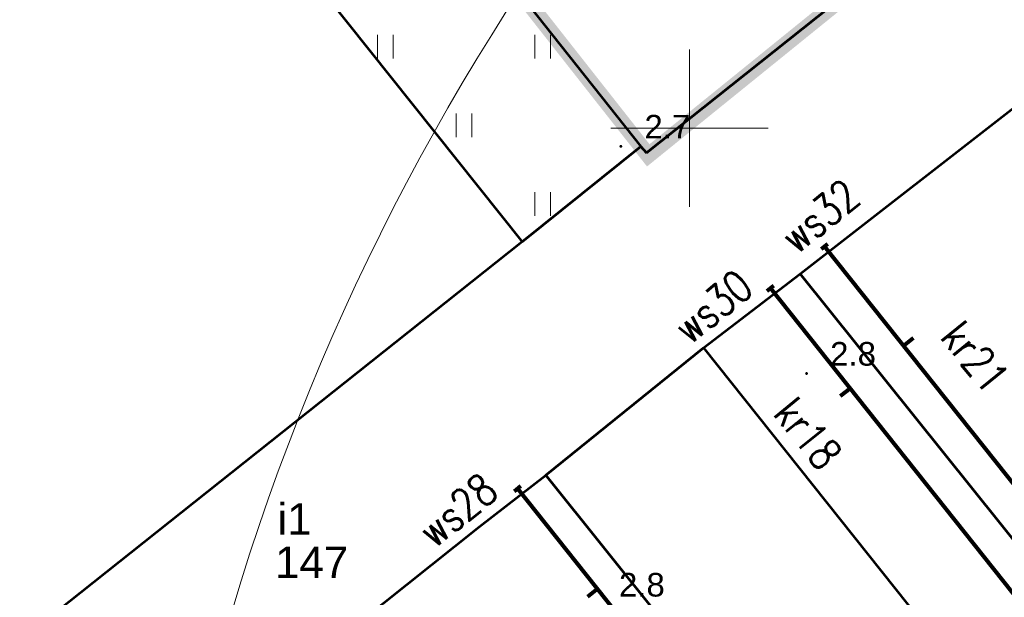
# Model space of a CAD drawing. Extents: x 5474185 to 5474933, y 5916077 to 5916824.
# Tile 215 of 256: x 5474579 to 5474610, y 5916385 to 5916403. Entities that reach past the tile are written whole.
import ezdxf
from ezdxf.enums import TextEntityAlignment as Align

# ---------------------------------------------------------------- set-up
doc = ezdxf.new("R2010")
doc.units = 0
doc.linetypes.add('PRZER2-1', pattern=[1.5, 1, -0.5])
for name, color, linetype, lineweight in [('GESBZO', 253, 'CONTINUOUS', 50), ('GESBZO_O', 253, 'CONTINUOUS', 50), ('GSPWPN', 253, 'CONTINUOUS', 13), ('GSPWPN_O', 253, 'CONTINUOUS', 13), ('GSSUTR', 254, 'CONTINUOUS', 18), ('IS HP zasięg', 251, 'CONTINUOUS', 20), ('IS opis', 7, 'CONTINUOUS', 20), ('Ramka sekcyjna', 253, 'CONTINUOUS', 18)]:
    doc.layers.add(name, color=color, linetype=linetype, lineweight=lineweight)
doc.layers.add('I-SCIANA', color=12, linetype='CONTINUOUS')
doc.layers.add('is SZKLARNIA KRANY', color=5, linetype='CONTINUOUS')
doc.styles.add('Arial', font='arial.ttf')
doc.styles.get("Standard").update_dxf_attribs({"font": 'simplex.shx'})

msp = doc.modelspace()

# ---------------------------------------------------------------- hatches: boundary and pattern name
at = {"layer": 'GSPWPN'}
for points in [[(5474597.82, 5916399.375), (5474597.808353, 5916399.376533), (5474597.7975, 5916399.381029), (5474597.78818, 5916399.38818), (5474597.781029, 5916399.3975), (5474597.776533, 5916399.408353), (5474597.775, 5916399.42), (5474597.776533, 5916399.431647), (5474597.781029, 5916399.4425), (5474597.78818, 5916399.45182), (5474597.7975, 5916399.458971), (5474597.808353, 5916399.463467), (5474597.82, 5916399.465), (5474597.831647, 5916399.463467), (5474597.8425, 5916399.458971), (5474597.85182, 5916399.45182), (5474597.858971, 5916399.4425), (5474597.863467, 5916399.431647), (5474597.865, 5916399.42), (5474597.863467, 5916399.408353), (5474597.858971, 5916399.3975), (5474597.85182, 5916399.38818), (5474597.8425, 5916399.381029), (5474597.831647, 5916399.376533)], [(5474603.72, 5916392.155), (5474603.708353, 5916392.156533), (5474603.6975, 5916392.161029), (5474603.68818, 5916392.16818), (5474603.681029, 5916392.1775), (5474603.676533, 5916392.188353), (5474603.675, 5916392.2), (5474603.676533, 5916392.211647), (5474603.681029, 5916392.2225), (5474603.68818, 5916392.23182), (5474603.6975, 5916392.238971), (5474603.708353, 5916392.243467), (5474603.72, 5916392.245), (5474603.731647, 5916392.243467), (5474603.7425, 5916392.238971), (5474603.75182, 5916392.23182), (5474603.758971, 5916392.2225), (5474603.763467, 5916392.211647), (5474603.765, 5916392.2), (5474603.763467, 5916392.188353), (5474603.758971, 5916392.1775), (5474603.75182, 5916392.16818), (5474603.7425, 5916392.161029), (5474603.731647, 5916392.156533)]]:
    msp.add_hatch(color=256, dxfattribs=at).paths.add_polyline_path(points)

# ---------------------------------------------------------------- linework, layer by layer
at = {"layer": 'GESBZO', "linetype": 'Continuous', "lineweight": 53}
for p, q in [((5474570.32, 5916426.98, 10.18), (5474594.68, 5916396.38, 10.18)), ((5474589.82, 5916410.29, 10.18), (5474598.46, 5916399.42, 10.18)), ((5474598.63, 5916399.21, 10.18), (5474608.11, 5916406.76, 10.18)), ((5474608.11, 5916406.76, 10.18), (5474598.63, 5916399.21, 10.18)), ((5474603.52, 5916395.37, 10.18), (5474610.88, 5916401.1, 10.18)), ((5474603.52, 5916395.37, 10.18), (5474610.88, 5916401.1, 10.18)), ((5474598.46, 5916399.42, 10.18), (5474594.68, 5916396.38, 10.18)), ((5474598.46, 5916399.42, 10.18), (5474598.63, 5916399.21, 10.18)), ((5474598.63, 5916399.21, 10.18), (5474598.46, 5916399.42, 10.18)), ((5474594.68, 5916396.38, 10.18), (5474573.43, 5916379.49, 10.18)), ((5474594.68, 5916396.38, 10.18), (5474573.43, 5916379.49, 10.18)), ((5474600.45, 5916393.02, 10.18), (5474603.52, 5916395.37, 10.18)), ((5474627.58, 5916365.33, 10.18), (5474603.52, 5916395.37, 10.18)), ((5474595.44, 5916388.97, 10.18), (5474600.45, 5916393.02, 10.18)), ((5474595.44, 5916388.97, 10.18), (5474600.45, 5916393.02, 10.18)), ((5474600.45, 5916393.02, 10.18), (5474624.88, 5916362.32, 10.18)), ((5474593.32, 5916387.33, 10.18), (5474595.44, 5916388.97, 10.18)), ((5474619.91, 5916358.37, 10.18), (5474595.44, 5916388.97, 10.18)), ((5474588.54, 5916383.52, 10.18), (5474593.32, 5916387.33, 10.18))]:
    msp.add_line(p, q, dxfattribs=at)
at = {"layer": 'GSSUTR', "linetype": 'PRZER2-1', "lineweight": 13}
for p, q in [((5474594.68, 5916396.38, 10.1), (5474570.32, 5916426.98, 10.1)), ((5474593.5, 5916405.64, 10.1), (5474598.46, 5916399.42, 10.1)), ((5474598.46, 5916399.42, 10.1), (5474594.68, 5916396.38, 10.1))]:
    msp.add_line(p, q, dxfattribs=at)
at = {"layer": 'GSSUTR', "elevation": 10.1, "flags": 128}
for points in [[(5474590.08334, 5916402.963954), (5474590.08334, 5916402.213954)], [(5474590.58334, 5916402.213954), (5474590.58334, 5916402.963954)], [(5474595.08334, 5916402.963954), (5474595.08334, 5916402.213954)], [(5474595.58334, 5916402.213954), (5474595.58334, 5916402.963954)], [(5474592.58334, 5916400.463954), (5474592.58334, 5916399.713954)], [(5474593.08334, 5916399.713954), (5474593.08334, 5916400.463954)], [(5474595.08334, 5916397.963954), (5474595.08334, 5916397.213954)], [(5474595.58334, 5916397.213954), (5474595.58334, 5916397.963954)]]:
    msp.add_lwpolyline(points, dxfattribs=at)
at = {"layer": 'I-SCIANA', "const_width": 0.5, "elevation": 10.18}
msp.add_lwpolyline([(5474599.359217, 5916417.910983), (5474608.189552, 5916406.823357), (5474598.691291, 5916399.134288), (5474589.883121, 5916410.339618)], close=True, dxfattribs=at)
at = {"layer": 'IS HP zasięg', "lineweight": 15, "ltscale": 0.7}
msp.add_circle((5474657.383907, 5916363.309527, 10.18), 75, dxfattribs=at)
at = {"layer": 'is SZKLARNIA KRANY', "lineweight": 80, "ltscale": 0.7}
for p, q in [((5474604.191534, 5916396.158797), (5474604.394731, 5916396.320147)), ((5474604.293132, 5916396.239472), (5474630.247326, 5916363.554042)), ((5474602.472804, 5916394.831344), (5474602.676001, 5916394.992695)), ((5474602.574402, 5916394.912019), (5474628.563611, 5916362.182494)), ((5474606.80382, 5916393.077636), (5474607.121727, 5916393.330073, 10.18)), ((5474605.103266, 5916391.727293), (5474604.785359, 5916391.474856, 10.18)), ((5474594.442918, 5916388.463506), (5474594.646115, 5916388.624856)), ((5474594.508044, 5916388.590112), (5474620.617273, 5916355.709439)), ((5474597.077458, 5916385.35432), (5474596.759551, 5916385.101882, 10.18))]:
    msp.add_line(p, q, dxfattribs=at)
at = {"layer": 'Ramka sekcyjna', "linetype": 'Continuous', "lineweight": 18, "elevation": 100, "flags": 128}
for points in [[(5474600, 5916397.5), (5474600, 5916402.5)], [(5474602.5, 5916400), (5474597.5, 5916400)]]:
    msp.add_lwpolyline(points, dxfattribs=at)

# ---------------------------------------------------------------- texts
at = {"layer": 'GESBZO_O', "linetype": 'Continuous', "lineweight": 0, "style": 'Arial'}
msp.add_text('i1', height=1, dxfattribs=at).set_placement((5474587.995, 5916387.075028, 10.8), align=Align.RIGHT)
msp.add_text('147', height=1, dxfattribs=at).set_placement((5474587.995, 5916385.700028, 10.8), align=Align.CENTER)
at = {"layer": 'GSPWPN_O', "linetype": 'Continuous', "lineweight": 0, "style": 'Arial'}
for s, p in [('2.7', (5474598.57, 5916399.67, 10.8)), ('2.8', (5474604.47, 5916392.45, 10.8)), ('2.8', (5474597.76, 5916385.11, 10.8))]:
    msp.add_text(s, height=0.75, dxfattribs=at).set_placement(p)
at = {"layer": 'IS opis', "lineweight": 80, "ltscale": 0.7, "width": 0.8}
for s, rotation, p in [('ws32', 39.1661269, (5474603.405719, 5916395.962839)), ('kr21', 309.1661268, (5474607.934074, 5916393.342629, 30.529713)), ('kr18', 309.1661268, (5474602.622822, 5916390.910931, 30.529713))]:
    msp.add_text(s, height=1, rotation=rotation, dxfattribs=at).set_placement(p)
for s, p in [('ws30', (5474602.101692, 5916394.793277)), ('ws28', (5474593.990377, 5916388.326396))]:
    msp.add_text(s, height=1, rotation=39.1661269, dxfattribs=at).set_placement(p, align=Align.RIGHT)

doc.saveas('drawing.dxf')
